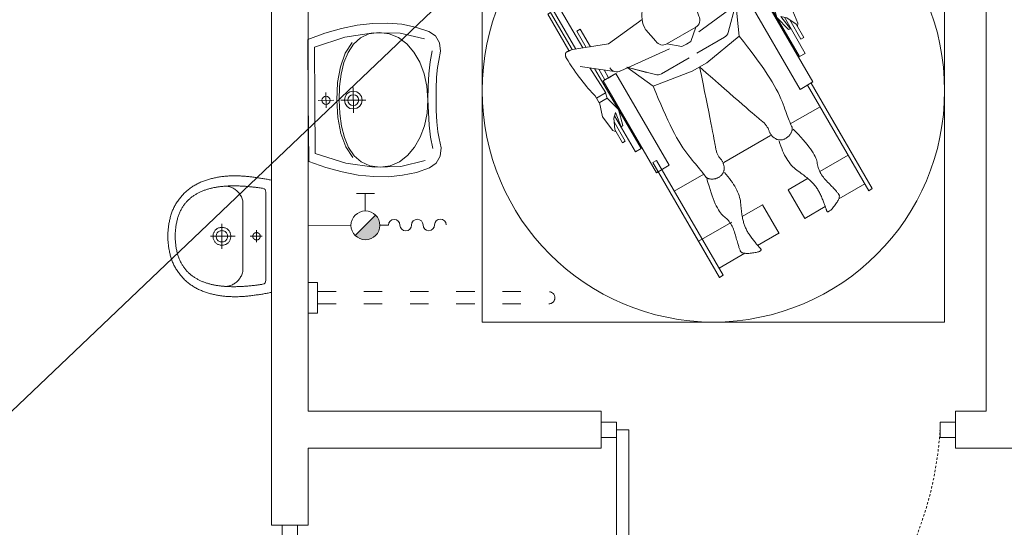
# Model space of a CAD drawing. Header units: millimetres. Extents: x -6697 to 21546, y -3389 to 18959.
# Tile 129 of 153: x 2649 to 2969, y 18508 to 18673. Entities that reach past the tile are written whole.
import ezdxf
from ezdxf import colors
from ezdxf.entities.mleader import LeaderData, LeaderLine
from ezdxf.math import Vec2, Vec3

# ---------------------------------------------------------------- set-up
doc = ezdxf.new("R2010")
doc.units = ezdxf.units.MM
doc.linetypes.add('ACAD_ISO03W100', pattern=[30, 12, -18])
doc.linetypes.add('JIS_02_0.7', pattern=[1.35, 0.75, -0.6])
for name, color, linetype, lineweight, true_color in [('sanitarka', 7, 'Continuous', 5, 0x666666), ('wyposazenie sanitarne', 7, 'Continuous', 5, 0x999999), ('wyposażenie', 7, 'Continuous', 5, 0x999999)]:
    doc.layers.add(name, color=color, linetype=linetype, lineweight=lineweight, true_color=true_color)
doc.layers.add('sciany_wew', color=7, linetype='Continuous', lineweight=18)
doc.layers.add('stolarka_mysz_drzwi', color=7, linetype='Continuous', lineweight=5)
doc.styles.add('ISO', font='isocpeur.ttf')
doc.styles.get("Standard").update_dxf_attribs({"font": 'arial.ttf'})

# ---------------------------------------------------------------- blocks, each defined once
blk = doc.blocks.new('B_068465_R')
for points in [[(0, -54.01), (4.6, -54.04), (9.42, -54.29), (13.64, -54.72), (16.46, -55.28), (20.4, -56.01), (23.99, -55.58), (26.93, -53.97), (28.88, -51.12), (30.72, -45.51), (31.92, -39.69), (32.47, -33.64), (32.39, -27.38), (31.68, -20.89), (30.35, -14.17), (28.39, -7.2), (25.81, 0), (0, 0), (-25.81, 0), (-28.39, -7.2), (-30.35, -14.17), (-31.68, -20.89), (-32.39, -27.38), (-32.47, -33.64), (-31.92, -39.69), (-30.72, -45.51), (-28.88, -51.12), (-26.93, -53.97), (-23.99, -55.58), (-20.4, -56.01), (-16.46, -55.28), (-13.64, -54.72), (-9.42, -54.29), (-4.6, -54.04), (0, -54.01)], [(0, -5.72), (0.68, -5.86), (1.24, -6.24), (1.61, -6.8), (1.75, -7.48), (1.61, -8.16), (1.24, -8.71), (0.68, -9.09), (0, -9.23), (-0.68, -9.09), (-1.24, -8.71), (-1.61, -8.16), (-1.75, -7.48), (-1.61, -6.8), (-1.24, -6.24), (-0.68, -5.86), (0, -5.72)], [(0, -16.71), (0.89, -16.89), (1.63, -17.39), (2.12, -18.12), (2.3, -19.01), (2.12, -19.91), (1.63, -20.64), (0.89, -21.13), (0, -21.31), (-0.89, -21.13), (-1.63, -20.64), (-2.12, -19.91), (-2.3, -19.01), (-2.12, -18.12), (-1.63, -17.39), (-0.89, -16.89), (0, -16.71)]]:
    blk.add_lwpolyline(points, close=True)
for points in [[(25.67, -49.28), (28.14, -38.98), (28.45, -27.74), (26.59, -15.65), (22.51, -2.8), (0, -2.8), (-22.51, -2.8), (-26.59, -15.65), (-28.45, -27.74), (-28.14, -38.98), (-25.67, -49.28)], [(-24.26, -18.74), (-19.75, -15.71), (-14.01, -13.63), (-7.31, -12.42), (0.07, -12.04), (7.44, -12.42), (14.14, -13.63), (19.88, -15.71), (24.39, -18.74)], [(-28.45, -30.14), (-27.86, -25.83), (-26.17, -22.22), (-23.51, -19.26), (-20, -16.92), (-15.76, -15.17), (-10.92, -13.96), (-5.6, -13.26), (0.07, -13.04), (5.74, -13.26), (11.05, -13.96), (15.89, -15.17), (20.13, -16.92), (23.64, -19.26), (26.3, -22.22), (27.99, -25.83), (28.58, -30.14)], [(-28.45, -30.14), (-27.86, -34.42), (-26.18, -38.33), (-23.53, -41.81), (-20.04, -44.79), (-15.81, -47.22), (-10.99, -49.04), (-5.68, -50.17), (-0.02, -50.56), (5.66, -50.17), (10.98, -49.04), (15.83, -47.22), (20.09, -44.79), (23.61, -41.81), (26.29, -38.33), (27.99, -34.42), (28.58, -30.14)], [(20.64, -52.51), (15.94, -51.63), (10.86, -51.08), (5.51, -50.74), (0.02, -50.52), (-5.48, -50.74), (-10.83, -51.08), (-15.91, -51.63), (-20.61, -52.51)]]:
    blk.add_lwpolyline(points)
at = {"color": 1}
for points in [[(-3.25, -7.48), (3.25, -7.48)], [(0, -10.73), (0, -4.22)], [(0, -24.26), (0, -13.76)], [(5.34, -19.01), (-5.34, -19.01)]]:
    blk.add_lwpolyline(points, dxfattribs=at)
blk.add_lwpolyline([(0, -15.26), (1.46, -15.56), (2.65, -16.36), (3.46, -17.56), (3.75, -19.01), (3.46, -20.47), (2.65, -21.66), (1.46, -22.47), (0, -22.76), (-1.46, -22.47), (-2.65, -21.66), (-3.46, -20.47), (-3.75, -19.01), (-3.46, -17.56), (-2.65, -16.36), (-1.46, -15.56), (0, -15.26)], close=True, dxfattribs=at)
at = {"const_width": 0.282}
for points in [[(-0.13, -20.35), (-0.13, -20.35)], [(-0.07, -21.39), (-0.07, -21.39)]]:
    blk.add_lwpolyline(points, dxfattribs=at)
blk = doc.blocks.new('zawór HA')
at = {"lineweight": 13, "ltscale": 0.5, "true_color": 0x0000f0}
blk.add_hatch(color=5, dxfattribs=at).paths.add_polyline_path([(15.48, 0, 0.198912), (14.56, 2.21), (10.14, -2.21, 0.668179)])
at = {"color": 5, "lineweight": 13, "ltscale": 0.5, "true_color": 0x0000f0}
for p, q in [((10.48, 6.88), (14.36, 6.88)), ((10.14, -2.21), (14.56, 2.21)), ((9.23, 0), (0, 0))]:
    blk.add_line(p, q, dxfattribs=at)
at = {"color": 5, "lineweight": 13, "ltscale": 10, "true_color": 0x0000f0}
for p, q in [((12.35, 3.12), (12.35, 6.88)), ((15.48, 0), (17.33, 0))]:
    blk.add_line(p, q, dxfattribs=at)
blk.add_circle((12.35, 0), 3.12, dxfattribs=at)
for centre, start, end in [((18.58, 0), 0, 180), ((21.08, 0), 180, 0), ((23.58, 0), 0, 180), ((26.08, 0), 180, 0), ((28.58, 0), 0, 180)]:
    blk.add_arc(centre, 1.25, start, end, dxfattribs=at)
blk = doc.blocks.new('niepełnosprawny')
at = {"layer": 'wyposażenie', "color": 0}
for p, q in [((877.29, 707.02), (868.25, 722.59)), ((866.52, 721.59), (875.94, 705.36)), ((872.29, 719.62), (871.43, 719.12)), ((871.43, 719.12), (877.96, 707.86)), ((878.66, 708.64), (872.29, 719.62)), ((870.95, 699.21), (877.94, 707.81)), ((872.41, 709.44), (871.33, 708.82)), ((871.33, 708.82), (874.43, 703.49)), ((875.27, 704.53), (872.41, 709.44)), ((881.2, 703.29), (877.35, 693.5)), ((859.54, 694), (870.95, 699.21)), ((879.09, 697.93), (880.96, 694.71)), ((879.56, 699.12), (893.62, 674.88)), ((880.11, 700.52), (884.3, 692.55)), ((881.53, 695.04), (877.64, 692.78)), ((881.53, 695.04), (877.64, 692.78)), ((881.53, 695.04), (878.5, 693.28)), ((881.53, 695.04), (878.5, 693.28)), ((878.51, 696.45), (879.88, 694.08)), ((881.53, 695.04), (897.66, 667.23)), ((886.66, 694.84), (887.05, 694.18)), ((825.82, 677.16), (816.79, 692.74)), ((818.52, 693.74), (827.94, 677.51)), ((876.21, 691.95), (863.14, 682.4)), ((880.02, 694.16), (877.64, 692.78)), ((877.64, 692.78), (893.77, 664.97)), ((887.05, 694.18), (884.28, 692.57)), ((885.44, 691.41), (884.28, 692.57)), ((887.85, 692.8), (885.44, 691.41)), ((887.05, 694.18), (887.85, 692.8)), ((887.72, 692.73), (891.1, 689.82)), ((863.11, 687.12), (861.71, 691.52)), ((874.31, 690.85), (872.02, 682.24)), ((874.31, 690.85), (875.37, 681.06)), ((885.44, 691.41), (886.77, 686.69)), ((891.1, 689.82), (893.09, 684.99)), ((817.37, 687.76), (818.23, 688.26)), ((823.73, 676.78), (817.37, 687.76)), ((818.23, 688.26), (824.76, 677)), ((845.94, 686.11), (835.71, 678.78)), ((886.77, 686.69), (890.25, 683.11)), ((887.95, 687.07), (889.73, 686.63)), ((890.87, 683.35), (887.95, 687.07)), ((895.35, 675.88), (889.01, 686.81)), ((889.73, 686.63), (892.56, 684.68)), ((894.01, 680.19), (890.63, 686.01)), ((826.14, 682.6), (827.22, 683.23)), ((827.22, 683.23), (830.31, 677.9)), ((847.01, 682.99), (850.13, 679.6)), ((862.24, 683.84), (853.41, 678.73)), ((862.24, 683.84), (860.68, 679.47)), ((890.25, 683.11), (890.87, 683.35)), ((892.56, 684.68), (894.87, 680.69)), ((893.09, 684.99), (892.97, 683.97)), ((828.99, 677.68), (826.14, 682.6)), ((870.91, 680.78), (862.52, 675.91)), ((875.37, 681.06), (865.56, 673.05)), ((894.01, 680.19), (894.87, 680.69)), ((835.71, 678.78), (824.82, 677)), ((839.44, 670.62), (854.22, 677.23)), ((853.41, 678.73), (857.98, 677.91)), ((857.98, 677.91), (859.33, 678.69)), ((857.98, 677.91), (859.33, 678.69)), ((860.68, 679.47), (859.33, 678.69)), ((860.68, 679.47), (859.33, 678.69)), ((851.77, 669.68), (860.16, 674.55)), ((895.35, 675.88), (893.62, 674.88)), ((895.35, 675.88), (893.62, 674.88)), ((827.12, 671.92), (837.53, 670.4)), ((830.06, 671.49), (834.91, 663.9)), ((831.55, 671.27), (845.61, 647.03)), ((832.82, 671.09), (834.69, 667.86)), ((841.34, 671.72), (849.32, 665.94)), ((841.34, 671.72), (849.95, 669.43)), ((841.34, 671.72), (849.32, 665.94)), ((841.34, 671.72), (847.31, 670.13)), ((865.56, 673.05), (861.13, 670.49)), ((834.12, 667.53), (838.01, 669.79)), ((834.12, 667.53), (838.01, 669.79)), ((834.12, 667.53), (837.15, 669.29)), ((834.12, 667.53), (837.15, 669.29)), ((834.39, 670.86), (835.77, 668.49)), ((835.63, 668.41), (838.01, 669.79)), ((838.01, 669.79), (854.14, 641.98)), ((849.32, 665.94), (861.13, 670.49)), ((834.12, 667.53), (850.25, 639.73)), ((897.66, 667.23), (893.77, 664.97)), ((831.74, 662.98), (832.12, 662.32)), ((832.12, 662.32), (834.89, 663.92)), ((832.12, 662.32), (832.92, 660.94)), ((832.92, 660.94), (835.33, 662.34)), ((835.33, 662.34), (834.89, 663.92)), ((835.33, 662.34), (838.76, 658.84)), ((833.05, 661.02), (833.9, 656.63)), ((890.8, 654.51), (899.81, 659.73)), ((833.9, 656.63), (837.11, 652.51)), ((837.85, 658.01), (837.34, 656.24)), ((837.34, 656.24), (837.63, 652.82)), ((843.88, 646.03), (837.55, 656.95)), ((839.63, 653.62), (837.85, 658.01)), ((838.76, 658.84), (840.14, 654.05)), ((840.81, 649.33), (837.44, 655.15)), ((840.14, 654.05), (839.63, 653.62)), ((902.58, 654.96), (914.56, 634.3)), ((915.64, 634.93), (903.71, 655.5)), ((837.11, 652.51), (838.04, 652.11)), ((837.63, 652.82), (839.95, 648.83)), ((884.81, 651.03), (870.7, 642.84)), ((840.81, 649.33), (839.95, 648.83)), ((843.88, 646.03), (845.61, 647.03)), ((843.88, 646.03), (845.61, 647.03)), ((899.75, 640.09), (908.32, 645.06)), ((850.25, 639.73), (854.14, 641.98)), ((855.69, 634.14), (864.62, 639.32)), ((890.15, 634.52), (896.26, 638.07)), ((913.34, 636.41), (905.51, 631.87)), ((890.15, 634.52), (895.17, 625.87)), ((890.15, 634.52), (895.17, 625.87)), ((858.46, 629.37), (866.44, 615.61)), ((876.27, 626.52), (882.35, 630.04)), ((882.35, 630.04), (887.39, 621.36)), ((895.17, 625.87), (901.4, 629.49)), ((857.38, 628.74), (863.33, 618.49)), ((873.13, 624.78), (863, 619.05)), ((880.91, 617.71), (887.34, 621.43)), ((863, 619.05), (869.38, 608.05)), ((869.22, 610.82), (877.02, 615.35)), ((870.47, 608.67), (869.38, 608.05))]:
    blk.add_line(p, q, dxfattribs=at)
at = {"layer": 'wyposażenie'}
blk.add_lwpolyline([(797.49, 734.6), (937.56, 734.6), (937.56, 594.53), (797.49, 594.53)], close=True, dxfattribs=at)
at = {"layer": 'wyposażenie', "color": 0}
for points in [[(877.96, 707.86), (878.11, 707.99), (878.26, 708.11), (878.4, 708.23), (878.53, 708.34), (878.66, 708.44), (878.78, 708.54), (878.9, 708.62), (879.01, 708.7), (879.11, 708.77), (879.21, 708.84), (879.31, 708.89), (879.4, 708.94), (879.48, 708.98), (879.56, 709.02), (879.63, 709.04), (879.7, 709.06), (879.76, 709.07), (879.83, 709.08), (879.9, 709.07), (879.97, 709.05), (880.05, 709.03), (880.13, 709), (880.21, 708.96), (880.29, 708.91), (880.38, 708.86), (880.47, 708.79), (880.56, 708.72), (880.66, 708.64), (880.75, 708.55), (880.86, 708.45), (880.96, 708.34), (881.06, 708.23)], [(881.06, 708.23), (881.56, 707.27), (882.04, 706.32), (882.5, 705.4), (882.94, 704.49), (883.36, 703.59), (883.76, 702.71), (884.14, 701.85), (884.5, 701.01), (884.84, 700.18), (885.16, 699.37), (885.46, 698.57), (885.74, 697.79), (886, 697.03), (886.24, 696.29), (886.46, 695.56), (886.66, 694.84)], [(875.37, 681.06), (876.64, 679.45), (877.85, 677.9), (879, 676.39), (880.09, 674.94), (881.12, 673.53), (882.08, 672.17), (882.98, 670.86), (883.82, 669.6), (884.6, 668.39), (885.32, 667.23), (885.97, 666.11), (886.57, 665.05), (887.1, 664.03), (887.57, 663.07), (887.97, 662.15), (888.32, 661.28), (888.62, 660.46), (888.91, 659.68), (889.18, 658.95), (889.44, 658.27), (889.68, 657.64), (889.91, 657.05), (890.11, 656.51), (890.31, 656.01), (890.48, 655.56), (890.64, 655.16), (890.78, 654.81), (890.91, 654.5), (891.02, 654.24), (891.11, 654.02), (891.19, 653.85), (891.25, 653.73), (891.3, 653.63), (891.34, 653.53), (891.37, 653.42), (891.39, 653.31), (891.4, 653.19), (891.41, 653.07), (891.4, 652.95), (891.39, 652.82), (891.37, 652.69), (891.34, 652.56), (891.3, 652.42), (891.25, 652.27), (891.19, 652.13), (891.13, 651.98), (891.05, 651.82), (890.97, 651.67), (890.88, 651.51), (890.78, 651.36), (890.68, 651.21), (890.57, 651.08), (890.46, 650.94), (890.34, 650.81), (890.21, 650.69), (890.08, 650.58), (889.95, 650.47), (889.81, 650.36), (889.66, 650.26), (889.51, 650.17), (889.35, 650.08), (889.19, 650), (889.02, 649.92), (888.84, 649.85), (888.66, 649.79), (888.49, 649.74), (888.31, 649.7), (888.14, 649.67), (887.96, 649.66), (887.79, 649.65), (887.62, 649.65), (887.45, 649.67), (887.28, 649.69), (887.11, 649.73), (886.94, 649.77), (886.77, 649.83), (886.61, 649.9), (886.44, 649.98), (886.28, 650.07), (886.11, 650.17), (885.95, 650.28), (885.8, 650.4), (885.65, 650.52), (885.51, 650.64), (885.37, 650.78), (885.25, 650.91), (885.12, 651.06), (885.01, 651.21), (884.9, 651.36), (884.79, 651.52), (884.7, 651.68), (884.6, 651.85), (884.52, 652.03), (884.44, 652.21), (884.37, 652.4), (884.3, 652.59), (884.24, 652.79), (884.16, 652.98), (884.07, 653.18), (883.96, 653.37), (883.85, 653.56), (883.73, 653.76), (883.6, 653.95), (883.45, 654.14), (883.29, 654.33), (883.13, 654.52), (882.95, 654.71), (882.76, 654.9), (882.56, 655.09), (882.35, 655.28), (882.13, 655.46), (881.89, 655.65), (881.6, 655.89), (881.19, 656.23), (880.66, 656.67), (880.02, 657.22), (879.26, 657.87), (878.39, 658.62), (877.41, 659.47), (876.3, 660.43), (875.09, 661.49), (873.75, 662.65), (872.31, 663.91), (870.74, 665.28), (869.07, 666.75), (867.28, 668.32), (865.37, 669.99), (863.34, 671.77)], [(824.76, 677), (824.57, 676.93), (824.39, 676.87), (824.22, 676.8), (824.06, 676.74), (823.91, 676.68), (823.77, 676.62), (823.63, 676.56), (823.51, 676.51), (823.39, 676.45), (823.29, 676.4), (823.19, 676.34), (823.11, 676.29), (823.03, 676.24), (822.96, 676.19), (822.9, 676.14), (822.85, 676.09), (822.81, 676.04), (822.78, 675.98), (822.75, 675.92), (822.72, 675.84), (822.71, 675.77), (822.69, 675.68), (822.69, 675.59), (822.69, 675.5), (822.69, 675.39), (822.71, 675.28), (822.72, 675.17), (822.75, 675.04), (822.78, 674.91), (822.81, 674.78), (822.85, 674.64), (822.9, 674.49)], [(822.9, 674.49), (823.49, 673.58), (824.07, 672.69), (824.64, 671.83), (825.22, 671), (825.78, 670.19), (826.35, 669.41), (826.91, 668.65), (827.46, 667.92), (828.01, 667.21), (828.56, 666.53), (829.1, 665.88), (829.63, 665.25), (830.17, 664.64), (830.69, 664.06), (831.22, 663.51), (831.74, 662.98)], [(849.32, 665.94), (850.07, 664.04), (850.82, 662.22), (851.56, 660.47), (852.28, 658.8), (852.99, 657.22), (853.69, 655.7), (854.38, 654.27), (855.06, 652.92), (855.72, 651.64), (856.38, 650.44), (857.02, 649.32), (857.65, 648.27), (858.27, 647.31), (858.87, 646.42), (859.47, 645.61), (860.05, 644.88), (860.62, 644.21), (861.14, 643.57), (861.64, 642.98), (862.11, 642.42), (862.54, 641.89), (862.94, 641.41), (863.3, 640.96), (863.64, 640.54), (863.94, 640.17), (864.21, 639.83), (864.45, 639.53), (864.65, 639.27), (864.83, 639.04), (864.97, 638.86), (865.07, 638.7), (865.15, 638.59), (865.21, 638.5), (865.28, 638.41), (865.36, 638.33), (865.45, 638.26), (865.54, 638.19), (865.64, 638.13), (865.75, 638.07), (865.87, 638.02), (865.99, 637.97), (866.13, 637.93), (866.27, 637.9), (866.41, 637.87), (866.57, 637.84), (866.73, 637.83), (866.9, 637.82), (867.08, 637.81), (867.26, 637.81), (867.44, 637.82), (867.62, 637.84), (867.79, 637.86), (867.96, 637.89), (868.13, 637.93), (868.3, 637.98), (868.47, 638.04), (868.63, 638.1), (868.79, 638.17), (868.95, 638.25), (869.11, 638.33), (869.26, 638.43), (869.41, 638.53), (869.56, 638.64), (869.71, 638.76), (869.85, 638.88), (869.98, 639.01), (870.11, 639.14), (870.22, 639.28), (870.32, 639.42), (870.41, 639.57), (870.49, 639.72), (870.57, 639.87), (870.63, 640.03), (870.68, 640.2), (870.72, 640.37), (870.76, 640.54), (870.78, 640.72), (870.79, 640.9), (870.8, 641.09), (870.79, 641.28), (870.77, 641.48), (870.75, 641.67), (870.72, 641.86), (870.68, 642.04), (870.63, 642.22), (870.58, 642.4), (870.51, 642.58), (870.44, 642.76), (870.36, 642.93), (870.28, 643.1), (870.18, 643.26), (870.08, 643.43), (869.97, 643.59), (869.85, 643.75), (869.72, 643.9), (869.59, 644.06), (869.45, 644.21), (869.32, 644.38), (869.2, 644.55), (869.08, 644.74), (868.97, 644.93), (868.86, 645.13), (868.76, 645.34), (868.67, 645.56), (868.58, 645.79), (868.5, 646.03), (868.42, 646.28), (868.35, 646.54), (868.29, 646.81), (868.23, 647.08), (868.17, 647.37), (868.13, 647.67), (868.07, 648.04), (867.98, 648.57), (867.85, 649.24), (867.7, 650.07), (867.51, 651.05), (867.29, 652.18), (867.04, 653.46), (866.76, 654.89), (866.44, 656.47), (866.09, 658.21), (865.72, 660.09), (865.31, 662.12), (864.86, 664.31), (864.39, 666.64), (863.88, 669.13), (863.34, 671.77)], [(891.67, 652.94), (892.51, 652.09), (893.3, 651.26), (894.04, 650.47), (894.73, 649.7), (895.36, 648.97), (895.94, 648.26), (896.47, 647.59), (896.95, 646.95), (897.38, 646.33), (897.75, 645.75), (898.08, 645.2), (898.35, 644.67), (898.57, 644.18), (898.74, 643.72), (898.85, 643.29), (898.92, 642.89), (898.97, 642.5), (899.04, 642.12), (899.13, 641.73), (899.24, 641.35), (899.36, 640.97), (899.51, 640.6), (899.68, 640.22), (899.87, 639.85), (900.08, 639.48), (900.31, 639.11), (900.55, 638.74), (900.82, 638.37), (901.11, 638.01), (901.42, 637.64), (901.74, 637.28), (902.09, 636.92), (902.44, 636.57), (902.77, 636.24), (903.08, 635.91), (903.38, 635.61), (903.65, 635.32), (903.91, 635.05), (904.16, 634.79), (904.38, 634.54), (904.59, 634.31), (904.78, 634.1), (904.95, 633.9), (905.1, 633.72), (905.24, 633.55), (905.36, 633.4), (905.46, 633.26), (905.54, 633.14), (905.61, 633.02), (905.65, 632.89), (905.67, 632.74), (905.68, 632.59), (905.66, 632.41), (905.63, 632.23), (905.57, 632.03), (905.49, 631.82), (905.39, 631.6), (905.28, 631.36), (905.14, 631.11), (904.98, 630.85), (904.81, 630.58), (904.61, 630.29), (904.39, 629.99), (904.15, 629.67), (903.91, 629.37), (903.68, 629.09), (903.46, 628.84), (903.26, 628.63), (903.07, 628.44), (902.89, 628.28), (902.72, 628.15), (902.57, 628.05), (902.43, 627.98), (902.3, 627.94), (902.19, 627.93), (902.08, 627.94), (901.99, 627.99), (901.92, 628.07), (901.85, 628.17), (901.8, 628.31), (901.75, 628.46), (901.7, 628.63), (901.64, 628.81), (901.57, 629), (901.5, 629.2), (901.43, 629.41), (901.35, 629.64), (901.26, 629.87), (901.17, 630.12), (901.07, 630.38), (900.97, 630.65), (900.86, 630.93), (900.74, 631.22), (900.62, 631.52), (900.5, 631.84), (900.37, 632.16), (900.23, 632.49), (900.09, 632.81), (899.95, 633.12), (899.8, 633.43), (899.65, 633.72), (899.5, 634.01), (899.34, 634.29), (899.18, 634.56), (899.02, 634.83), (898.85, 635.08), (898.68, 635.33), (898.51, 635.57), (898.33, 635.8), (898.15, 636.02), (897.97, 636.24), (897.78, 636.44), (897.58, 636.65), (897.37, 636.86), (897.14, 637.08), (896.9, 637.31), (896.64, 637.54), (896.37, 637.78), (896.08, 638.02), (895.78, 638.27), (895.46, 638.53), (895.13, 638.79), (894.78, 639.06), (894.42, 639.34), (894.04, 639.62), (893.65, 639.91), (893.24, 640.2), (892.82, 640.51), (892.4, 640.83), (891.99, 641.18), (891.58, 641.56), (891.19, 641.97), (890.82, 642.41), (890.45, 642.89), (890.09, 643.39), (889.75, 643.93), (889.42, 644.49), (889.1, 645.09), (888.79, 645.72), (888.49, 646.38), (888.21, 647.07), (887.93, 647.79), (887.67, 648.54), (887.42, 649.32)], [(865.57, 637.93), (865.88, 636.77), (866.2, 635.68), (866.52, 634.64), (866.83, 633.66), (867.15, 632.74), (867.47, 631.89), (867.78, 631.09), (868.1, 630.35), (868.41, 629.68), (868.73, 629.06), (869.04, 628.5), (869.36, 628), (869.67, 627.56), (869.99, 627.19), (870.3, 626.87), (870.62, 626.61), (870.93, 626.37), (871.22, 626.12), (871.51, 625.85), (871.78, 625.56), (872.05, 625.26), (872.3, 624.94), (872.54, 624.61), (872.76, 624.26), (872.98, 623.89), (873.19, 623.51), (873.38, 623.11), (873.56, 622.69), (873.73, 622.26), (873.89, 621.81), (874.04, 621.35), (874.18, 620.87), (874.31, 620.39), (874.43, 619.94), (874.55, 619.51), (874.67, 619.1), (874.78, 618.71), (874.88, 618.35), (874.98, 618.01), (875.08, 617.69), (875.18, 617.4), (875.27, 617.13), (875.35, 616.88), (875.43, 616.66), (875.51, 616.45), (875.58, 616.27), (875.65, 616.12), (875.71, 615.99), (875.78, 615.87), (875.87, 615.76), (875.99, 615.67), (876.12, 615.59), (876.28, 615.51), (876.46, 615.45), (876.65, 615.4), (876.88, 615.36), (877.12, 615.34), (877.38, 615.32), (877.66, 615.31), (877.97, 615.32), (878.3, 615.33), (878.65, 615.36), (879.02, 615.39), (879.41, 615.44), (879.79, 615.5), (880.15, 615.56), (880.47, 615.62), (880.76, 615.69), (881.02, 615.76), (881.25, 615.83), (881.44, 615.91), (881.6, 615.99), (881.74, 616.08), (881.84, 616.17), (881.9, 616.26), (881.94, 616.36), (881.95, 616.46), (881.92, 616.57), (881.86, 616.67), (881.77, 616.79), (881.66, 616.91), (881.54, 617.04), (881.42, 617.18), (881.28, 617.33), (881.15, 617.49), (881, 617.66), (880.85, 617.85), (880.69, 618.04), (880.52, 618.25), (880.35, 618.46), (880.17, 618.68), (879.98, 618.92), (879.78, 619.17), (879.58, 619.42), (879.37, 619.69), (879.16, 619.97), (878.94, 620.25), (878.73, 620.53), (878.54, 620.81), (878.35, 621.09), (878.17, 621.37), (878, 621.64), (877.83, 621.92), (877.68, 622.19), (877.53, 622.47), (877.4, 622.74), (877.27, 623.01), (877.15, 623.28), (877.04, 623.55), (876.94, 623.82), (876.84, 624.09), (876.76, 624.35), (876.68, 624.63), (876.6, 624.92), (876.53, 625.23), (876.45, 625.55), (876.38, 625.89), (876.31, 626.24), (876.25, 626.61), (876.18, 627), (876.12, 627.4), (876.06, 627.82), (876, 628.26), (875.95, 628.71), (875.89, 629.18), (875.84, 629.66), (875.79, 630.16), (875.74, 630.68), (875.68, 631.21), (875.58, 631.74), (875.45, 632.28), (875.29, 632.82), (875.1, 633.37), (874.87, 633.93), (874.62, 634.49), (874.33, 635.06), (874, 635.63), (873.65, 636.21), (873.26, 636.79), (872.84, 637.38), (872.39, 637.97), (871.91, 638.57), (871.39, 639.17), (870.84, 639.78)]]:
    blk.add_lwpolyline(points, dxfattribs=at)
for points in [[(897.09, 666.9), (915.64, 634.93), (914.56, 634.3), (896.01, 666.27)], [(850.29, 643.45), (870.43, 608.73), (869.38, 608.05), (849.21, 642.82)]]:
    blk.add_lwpolyline(points, close=True, dxfattribs=at)
blk.add_circle((867.52, 664.57), 70.03, dxfattribs=at)
for centre, radius, start, end in [((854.36, 687.26), 8.5, 30.1174, 210.1174), ((875.01, 694.03), 2.4, 300.1174, 30.1174), ((861.03, 685.92), 2.4, 300.1174, 30.1174), ((869.7, 682.86), 2.4, 300.1174, 345.1174), ((852.21, 680.8), 2.4, 210.1174, 300.1174), ((838.23, 672.69), 2.4, 210.1174, 300.1174), ((838.23, 672.69), 2.4, 210.1174, 300.1174), ((850.56, 671.75), 2.4, 255.1174, 300.1174)]:
    blk.add_arc(centre, radius, start, end, dxfattribs=at)
blk = doc.blocks.new('uchwyt podnoszony')
for p, q in [((-5, 0), (-5, -3)), ((-5, -3), (5, -3)), ((5, 0), (5, -3))]:
    blk.add_line(p, q)
at = {"linetype": 'ACAD_ISO03W100', "ltscale": 0.5}
for p, q in [((-2, -3), (-2, -78)), ((2, -3), (2, -78))]:
    blk.add_line(p, q, dxfattribs=at)
blk.add_arc((0, -78), 2, 180, 0, dxfattribs=at)
blk = doc.blocks.new('*U150')
at = {"layer": 'stolarka_mysz_drzwi'}
for points in [[(-9, 0), (-9, 90), (-5, 90), (-5, 0)], [(-95, -2.5), (-100, -2.5), (-100, 2.5), (-95, 2.5)], [(0, -2.5), (-5, -2.5), (-5, 2.5), (0, 2.5)]]:
    blk.add_lwpolyline(points, close=True, dxfattribs=at)
at = {"layer": 'stolarka_mysz_drzwi', "linetype": 'JIS_02_0.7'}
blk.add_arc((0.76, -5.76), 95.93, 93.4421, 176.5579, dxfattribs=at)
at = {"style": 'ISO', "flags": 9}
for tag, p in [('MATERIAL', (167.97, -34.59)), ('KOLOR_DRZWI', (168.38, -55.85)), ('WYPELNIENIE_DRZWI', (168.01, -77.63))]:
    blk.add_attdef(tag, p, '', height=14, dxfattribs=at)
blk = doc.blocks.new('*U151')
at = {"layer": 'stolarka_mysz_drzwi'}
for points in [[(-9, 0), (-9, 105), (-5, 105), (-5, 0)], [(-110, -2.5), (-115, -2.5), (-115, 2.5), (-110, 2.5)], [(0, -2.5), (-5, -2.5), (-5, 2.5), (0, 2.5)]]:
    blk.add_lwpolyline(points, close=True, dxfattribs=at)
at = {"layer": 'stolarka_mysz_drzwi', "linetype": 'JIS_02_0.7'}
blk.add_arc((1.72, -6.72), 111.92, 93.4421, 176.5579, dxfattribs=at)
at = {"style": 'ISO', "flags": 9}
for tag, p in [('MATERIAL', (167.97, -34.59)), ('KOLOR_DRZWI', (168.38, -55.85)), ('WYPELNIENIE_DRZWI', (168.01, -77.63))]:
    blk.add_attdef(tag, p, '', height=14, dxfattribs=at)
blk = doc.blocks.new('umywalka60')
at = {"layer": 'sanitarka'}
blk.add_line((24.25, 6), (24.25, 6), dxfattribs=at)
for points in [[(45.51, 0), (22.8, 0), (0, 0), (-0.1, 0.42), (-0.19, 0.85), (-0.28, 1.28), (-0.36, 1.72), (-0.44, 2.15), (-0.52, 2.59), (-0.59, 3.03), (-0.67, 3.47), (-0.73, 3.92), (-0.8, 4.36), (-0.87, 4.8), (-0.93, 5.25), (-0.99, 5.69), (-1.05, 6.13), (-1.11, 6.57), (-1.17, 7.01), (-1.23, 7.45), (-1.29, 7.89), (-1.34, 8.32), (-1.4, 8.75), (-1.45, 9.17), (-1.49, 9.59), (-1.53, 10.01), (-1.57, 10.43), (-1.6, 10.85), (-1.63, 11.28), (-1.66, 11.7), (-1.68, 12.12), (-1.71, 12.54), (-1.72, 12.97), (-1.74, 13.39), (-1.75, 13.81), (-1.76, 14.24), (-1.76, 14.66), (-1.76, 15.09), (-1.75, 15.51), (-1.74, 15.93), (-1.73, 16.35), (-1.72, 16.78), (-1.69, 17.2), (-1.67, 17.62), (-1.64, 18.04), (-1.61, 18.47), (-1.57, 18.89), (-1.53, 19.31), (-1.48, 19.73), (-1.43, 20.14), (-1.37, 20.56), (-1.31, 20.98), (-1.24, 21.4), (-1.17, 21.81), (-1.09, 22.23), (-1.01, 22.64), (-0.92, 23.05), (-0.83, 23.47), (-0.74, 23.88), (-0.63, 24.29), (-0.52, 24.69), (-0.41, 25.1), (-0.29, 25.51), (-0.17, 25.91), (-0.04, 26.31), (0.1, 26.72), (0.24, 27.12), (0.39, 27.51), (0.55, 27.91), (0.71, 28.31), (0.87, 28.7), (1.05, 29.09), (1.05, 29.09), (1.23, 29.49), (1.43, 29.89), (1.63, 30.29), (1.83, 30.67), (2.05, 31.05), (2.27, 31.43), (2.49, 31.8), (2.73, 32.16), (2.97, 32.52), (3.21, 32.87), (3.47, 33.21), (3.73, 33.55), (4, 33.89), (4.27, 34.21), (4.55, 34.54), (4.84, 34.85), (5.14, 35.16), (5.44, 35.47), (5.75, 35.77), (6.06, 36.06), (6.38, 36.35), (6.71, 36.63), (7.05, 36.91), (7.4, 37.18), (7.75, 37.45), (8.1, 37.71), (8.47, 37.96), (8.84, 38.21), (9.22, 38.46), (9.58, 38.68), (9.94, 38.9), (10.31, 39.11), (10.68, 39.31), (11.06, 39.5), (11.45, 39.68), (11.84, 39.86), (12.23, 40.03), (12.63, 40.19), (13.03, 40.34), (13.43, 40.48), (13.84, 40.62), (14.25, 40.75), (14.67, 40.87), (15.09, 40.98), (15.51, 41.09), (15.93, 41.19), (16.35, 41.29), (16.78, 41.37), (17.2, 41.45), (17.63, 41.53), (18.06, 41.6), (18.49, 41.66), (18.92, 41.72), (19.35, 41.77), (19.78, 41.82), (20.21, 41.86), (20.63, 41.9), (21.06, 41.93), (21.49, 41.95), (21.91, 41.98), (22.33, 41.99), (22.75, 42.01), (22.75, 42.01), (23.18, 41.99), (23.6, 41.98), (24.02, 41.95), (24.45, 41.93), (24.88, 41.9), (25.3, 41.86), (25.73, 41.82), (26.16, 41.77), (26.59, 41.72), (27.02, 41.66), (27.45, 41.6), (27.88, 41.53), (28.31, 41.45), (28.73, 41.37), (29.16, 41.29), (29.58, 41.19), (30, 41.09), (30.42, 40.98), (30.84, 40.87), (31.25, 40.75), (31.67, 40.62), (32.07, 40.48), (32.48, 40.34), (32.88, 40.19), (33.28, 40.03), (33.67, 39.86), (34.06, 39.68), (34.45, 39.5), (34.83, 39.31), (35.2, 39.11), (35.57, 38.9), (35.93, 38.68), (36.29, 38.46), (36.29, 38.46), (36.67, 38.21), (37.04, 37.96), (37.41, 37.71), (37.76, 37.45), (38.11, 37.18), (38.46, 36.91), (38.79, 36.63), (39.12, 36.35), (39.45, 36.06), (39.76, 35.77), (40.07, 35.47), (40.37, 35.16), (40.67, 34.85), (40.96, 34.54), (41.24, 34.21), (41.51, 33.89), (41.78, 33.55), (42.04, 33.21), (42.3, 32.87), (42.54, 32.52), (42.78, 32.16), (43.02, 31.8), (43.24, 31.43), (43.46, 31.05), (43.68, 30.67), (43.88, 30.29), (44.08, 29.89), (44.28, 29.49), (44.46, 29.09), (44.46, 29.09), (44.64, 28.7), (44.8, 28.31), (44.96, 27.91), (45.12, 27.51), (45.27, 27.12), (45.41, 26.72), (45.55, 26.31), (45.68, 25.91), (45.8, 25.51), (45.92, 25.1), (46.03, 24.69), (46.14, 24.29), (46.25, 23.88), (46.34, 23.47), (46.43, 23.05), (46.52, 22.64), (46.6, 22.23), (46.68, 21.81), (46.75, 21.4), (46.82, 20.98), (46.88, 20.56), (46.94, 20.14), (46.99, 19.73), (47.03, 19.31), (47.08, 18.89), (47.12, 18.47), (47.15, 18.04), (47.18, 17.62), (47.2, 17.2), (47.22, 16.78), (47.24, 16.35), (47.25, 15.93), (47.26, 15.51), (47.27, 15.09), (47.27, 14.66), (47.26, 14.24), (47.26, 13.81), (47.25, 13.39), (47.23, 12.97), (47.22, 12.54), (47.19, 12.12), (47.17, 11.7), (47.14, 11.28), (47.11, 10.85), (47.08, 10.43), (47.04, 10.01), (47, 9.59), (46.96, 9.17), (46.91, 8.75), (46.91, 8.75), (46.85, 8.32), (46.79, 7.89), (46.74, 7.45), (46.68, 7.01), (46.62, 6.57), (46.56, 6.13), (46.5, 5.69), (46.44, 5.25), (46.37, 4.8), (46.31, 4.36), (46.24, 3.92), (46.17, 3.47), (46.1, 3.03), (46.02, 2.59), (45.95, 2.15), (45.87, 1.72), (45.78, 1.28), (45.69, 0.85), (45.6, 0.42)], [(22.75, 38.99), (23.24, 38.98), (23.72, 38.97), (24.19, 38.95), (24.66, 38.92), (25.12, 38.89), (25.57, 38.85), (26.01, 38.8), (26.45, 38.75), (26.87, 38.69), (27.3, 38.62), (27.71, 38.55), (28.12, 38.48), (28.52, 38.39), (28.92, 38.3), (29.3, 38.21), (29.69, 38.11), (30.06, 38), (30.43, 37.89), (30.79, 37.77), (31.15, 37.65), (31.5, 37.52), (31.84, 37.39), (32.17, 37.25), (32.5, 37.11), (32.83, 36.96), (33.15, 36.8), (33.46, 36.64), (33.76, 36.48), (34.06, 36.31), (34.36, 36.14), (34.64, 35.96), (34.93, 35.77), (35.2, 35.58), (35.47, 35.39), (35.74, 35.19), (36, 34.99), (36.25, 34.79), (36.5, 34.58), (36.74, 34.36), (36.98, 34.14), (37.21, 33.92), (37.44, 33.69), (37.66, 33.46), (37.87, 33.23), (38.08, 32.99), (38.29, 32.74), (38.49, 32.5), (38.68, 32.25), (38.88, 31.99), (39.06, 31.74), (39.24, 31.48), (39.42, 31.21), (39.59, 30.95), (39.75, 30.67), (39.92, 30.4), (40.07, 30.12), (40.23, 29.84), (40.37, 29.56), (40.52, 29.27), (40.66, 28.98), (40.79, 28.69), (40.92, 28.4), (41.05, 28.1), (41.17, 27.8), (41.29, 27.5), (41.4, 27.19), (41.51, 26.89), (41.62, 26.58), (41.72, 26.26), (41.82, 25.95), (41.91, 25.63), (42, 25.32), (42.09, 24.99), (42.17, 24.67), (42.25, 24.35), (42.32, 24.02), (42.4, 23.69), (42.46, 23.36), (42.53, 23.03), (42.59, 22.7), (42.65, 22.36), (42.71, 22.03), (42.76, 21.69), (42.81, 21.35), (42.85, 21.01), (42.89, 20.67), (42.93, 20.33), (42.97, 19.98), (43, 19.64), (43.03, 19.29), (43.06, 18.95), (43.09, 18.6), (43.11, 18.25), (43.13, 17.9), (43.14, 17.56), (43.16, 17.21), (43.17, 16.86), (43.18, 16.51), (43.19, 16.15), (43.19, 15.8), (43.19, 15.45), (43.19, 15.1), (43.19, 14.75), (43.19, 14.4), (43.18, 14.05), (43.17, 13.69), (43.16, 13.34), (43.15, 12.99), (43.14, 12.64), (43.12, 12.29), (43.1, 11.94), (43.08, 11.59), (43.06, 11.24), (43.04, 10.89), (43.01, 10.54), (42.99, 10.2), (42.96, 9.85), (42.93, 9.51), (42.9, 9.16), (42.87, 8.82), (42.83, 8.48), (42.8, 8.14), (42.76, 7.8), (42.73, 7.46), (42.69, 7.12), (42.65, 6.78), (42.61, 6.45), (42.57, 6.12), (42.53, 5.79), (42.48, 5.46), (42.44, 5.13), (42.4, 4.8), (42.35, 4.48), (42.31, 4.16), (42.26, 3.83), (42.21, 3.52), (42.21, 3.52), (41.99, 2.96), (41.66, 2.57), (41.21, 2.32), (40.61, 2.19), (22.75, 2.18), (4.9, 2.19), (4.3, 2.32), (3.85, 2.57), (3.52, 2.96), (3.29, 3.52), (3.25, 3.83), (3.2, 4.16), (3.16, 4.48), (3.11, 4.8), (3.07, 5.13), (3.02, 5.46), (2.98, 5.79), (2.94, 6.12), (2.9, 6.45), (2.86, 6.78), (2.82, 7.12), (2.78, 7.46), (2.75, 7.8), (2.71, 8.14), (2.68, 8.48), (2.64, 8.82), (2.61, 9.16), (2.58, 9.51), (2.55, 9.85), (2.52, 10.2), (2.5, 10.54), (2.47, 10.89), (2.45, 11.24), (2.43, 11.59), (2.41, 11.94), (2.39, 12.29), (2.37, 12.64), (2.36, 12.99), (2.35, 13.34), (2.34, 13.69), (2.33, 14.05), (2.32, 14.4), (2.32, 14.75), (2.31, 15.1), (2.31, 15.45), (2.32, 15.8), (2.32, 16.15), (2.33, 16.51), (2.34, 16.86), (2.35, 17.21), (2.36, 17.56), (2.38, 17.9), (2.4, 18.25), (2.42, 18.6), (2.45, 18.95), (2.48, 19.29), (2.51, 19.64), (2.54, 19.98), (2.58, 20.33), (2.62, 20.67), (2.66, 21.01), (2.7, 21.35), (2.75, 21.69), (2.8, 22.03), (2.86, 22.36), (2.92, 22.7), (2.98, 23.03), (3.04, 23.36), (3.11, 23.69), (3.18, 24.02), (3.26, 24.35), (3.34, 24.67), (3.42, 24.99), (3.51, 25.32), (3.6, 25.63), (3.69, 25.95), (3.79, 26.26), (3.89, 26.58), (4, 26.89), (4.11, 27.19), (4.22, 27.5), (4.34, 27.8), (4.46, 28.1), (4.59, 28.4), (4.72, 28.69), (4.85, 28.98), (4.99, 29.27), (5.14, 29.56), (5.28, 29.84), (5.44, 30.12), (5.59, 30.4), (5.75, 30.67), (5.92, 30.95), (6.09, 31.21), (6.27, 31.48), (6.45, 31.74), (6.63, 31.99), (6.82, 32.25), (7.02, 32.5), (7.22, 32.74), (7.43, 32.99), (7.64, 33.23), (7.85, 33.46), (8.07, 33.69), (8.3, 33.92), (8.53, 34.14), (8.77, 34.36), (9.01, 34.58), (9.26, 34.79), (9.51, 34.99), (9.77, 35.19), (10.04, 35.39), (10.31, 35.58), (10.58, 35.77), (10.86, 35.96), (11.15, 36.14), (11.45, 36.31), (11.75, 36.48), (12.05, 36.64), (12.36, 36.8), (12.68, 36.96), (13, 37.11), (13.33, 37.25), (13.67, 37.39), (14.01, 37.52), (14.36, 37.65), (14.72, 37.77), (15.08, 37.89), (15.45, 38), (15.82, 38.11), (16.2, 38.21), (16.59, 38.3), (16.99, 38.39), (17.39, 38.48), (17.8, 38.55), (18.21, 38.62), (18.64, 38.69), (19.06, 38.75), (19.5, 38.8), (19.94, 38.85), (20.39, 38.89), (20.85, 38.92), (21.32, 38.95), (21.79, 38.97), (22.27, 38.98), (22.75, 38.99)], [(26.36, 20.05), (26.34, 20.41), (26.3, 20.75), (26.23, 21.08), (26.14, 21.38), (26.03, 21.66), (25.9, 21.93), (25.74, 22.17), (25.57, 22.4), (25.38, 22.61), (25.18, 22.8), (24.96, 22.97), (24.73, 23.12), (24.49, 23.25), (24.24, 23.37), (23.98, 23.46), (23.71, 23.54), (23.44, 23.59), (23.17, 23.63), (22.89, 23.65), (22.62, 23.65), (22.34, 23.63), (22.07, 23.59), (21.8, 23.54), (21.53, 23.46), (21.27, 23.37), (21.02, 23.25), (20.78, 23.12), (20.55, 22.97), (20.33, 22.8), (20.13, 22.61), (19.94, 22.4), (19.77, 22.17), (19.61, 21.93), (19.48, 21.66), (19.37, 21.38), (19.28, 21.07), (19.21, 20.75), (19.17, 20.41), (19.15, 20.05), (19.17, 19.69), (19.21, 19.35), (19.28, 19.03), (19.37, 18.73), (19.48, 18.44), (19.61, 18.18), (19.77, 17.93), (19.94, 17.7), (20.13, 17.5), (20.33, 17.31), (20.55, 17.14), (20.78, 16.98), (21.02, 16.85), (21.27, 16.74), (21.53, 16.64), (21.8, 16.57), (22.07, 16.51), (22.34, 16.47), (22.62, 16.45), (22.89, 16.45), (23.17, 16.47), (23.44, 16.51), (23.71, 16.57), (23.98, 16.64), (24.24, 16.74), (24.49, 16.85), (24.73, 16.98), (24.96, 17.14), (25.18, 17.31), (25.38, 17.5), (25.57, 17.7), (25.74, 17.93), (25.9, 18.18), (26.03, 18.44), (26.14, 18.73), (26.23, 19.03), (26.3, 19.35), (26.34, 19.69), (26.36, 20.05)], [(25.05, 20.05), (25.03, 20.42), (24.96, 20.76), (24.86, 21.06), (24.71, 21.33), (24.54, 21.57), (24.34, 21.78), (24.11, 21.95), (23.86, 22.1), (23.6, 22.21), (23.32, 22.29), (23.04, 22.34), (22.75, 22.35), (22.47, 22.34), (22.18, 22.29), (21.91, 22.21), (21.65, 22.1), (21.4, 21.95), (21.17, 21.78), (20.97, 21.57), (20.8, 21.33), (20.65, 21.06), (20.55, 20.76), (20.48, 20.42), (20.45, 20.05), (20.48, 19.68), (20.55, 19.35), (20.65, 19.05), (20.8, 18.77), (20.97, 18.53), (21.17, 18.33), (21.4, 18.15), (21.65, 18.01), (21.91, 17.9), (22.19, 17.82), (22.47, 17.77), (22.75, 17.75), (23.04, 17.77), (23.32, 17.82), (23.6, 17.9), (23.86, 18.01), (24.11, 18.15), (24.34, 18.33), (24.54, 18.53), (24.71, 18.77), (24.86, 19.05), (24.96, 19.35), (25.03, 19.69), (25.05, 20.05)], [(24.25, 6), (24.25, 5.98), (24.25, 5.96), (24.25, 5.94), (24.25, 5.92), (24.25, 5.9), (24.25, 5.88), (24.25, 5.85), (24.25, 5.83), (24.24, 5.81), (24.24, 5.79), (24.24, 5.77), (24.23, 5.75), (24.23, 5.73), (24.23, 5.71), (24.22, 5.69), (24.22, 5.67), (24.21, 5.64), (24.21, 5.62), (24.2, 5.6), (24.2, 5.58), (24.19, 5.56), (24.18, 5.54), (24.18, 5.52), (24.17, 5.5), (24.16, 5.48), (24.15, 5.46), (24.15, 5.44), (24.14, 5.42), (24.13, 5.4), (24.12, 5.38), (24.11, 5.36), (24.1, 5.35), (24.09, 5.33), (24.09, 5.31), (24.08, 5.29), (24.07, 5.27), (24.05, 5.25), (24.04, 5.23), (24.03, 5.22), (24.02, 5.2), (24.01, 5.18), (24, 5.16), (23.99, 5.14), (23.97, 5.13), (23.96, 5.11), (23.95, 5.09), (23.94, 5.08), (23.92, 5.06), (23.91, 5.04), (23.9, 5.03), (23.88, 5.01), (23.87, 4.99), (23.85, 4.98), (23.84, 4.96), (23.82, 4.95), (23.81, 4.93), (23.79, 4.92), (23.78, 4.9), (23.76, 4.89), (23.75, 4.88), (23.73, 4.86), (23.71, 4.85), (23.7, 4.83), (23.68, 4.82), (23.67, 4.81), (23.65, 4.8), (23.63, 4.78), (23.61, 4.77), (23.6, 4.76), (23.58, 4.75), (23.56, 4.74), (23.54, 4.72), (23.52, 4.71), (23.51, 4.7), (23.49, 4.69), (23.47, 4.68), (23.45, 4.67), (23.43, 4.66), (23.41, 4.65), (23.39, 4.64), (23.37, 4.63), (23.35, 4.63), (23.34, 4.62), (23.32, 4.61), (23.3, 4.6), (23.28, 4.59), (23.26, 4.59), (23.24, 4.58), (23.22, 4.57), (23.2, 4.57), (23.18, 4.56), (23.15, 4.55), (23.13, 4.55), (23.11, 4.54), (23.09, 4.54), (23.07, 4.53), (23.05, 4.53), (23.03, 4.53), (23.01, 4.52), (22.99, 4.52), (22.97, 4.52), (22.95, 4.51), (22.93, 4.51), (22.9, 4.51), (22.88, 4.51), (22.86, 4.5), (22.84, 4.5), (22.82, 4.5), (22.8, 4.5), (22.78, 4.5), (22.76, 4.5), (22.74, 4.5), (22.71, 4.5), (22.69, 4.5), (22.67, 4.5), (22.65, 4.5), (22.63, 4.51), (22.61, 4.51), (22.59, 4.51), (22.57, 4.51), (22.54, 4.52), (22.52, 4.52), (22.5, 4.52), (22.48, 4.53), (22.46, 4.53), (22.44, 4.53), (22.42, 4.54), (22.4, 4.54), (22.38, 4.55), (22.36, 4.55), (22.34, 4.56), (22.32, 4.57), (22.3, 4.57), (22.28, 4.58), (22.26, 4.59), (22.24, 4.59), (22.22, 4.6), (22.2, 4.61), (22.18, 4.62), (22.16, 4.62), (22.14, 4.63), (22.12, 4.64), (22.1, 4.65), (22.08, 4.66), (22.06, 4.67), (22.04, 4.68), (22.02, 4.69), (22.01, 4.7), (21.99, 4.71), (21.97, 4.72), (21.95, 4.73), (21.93, 4.74), (21.92, 4.76), (21.9, 4.77), (21.88, 4.78), (21.86, 4.79), (21.85, 4.81), (21.83, 4.82), (21.81, 4.83), (21.8, 4.85), (21.78, 4.86), (21.76, 4.87), (21.75, 4.89), (21.73, 4.9), (21.72, 4.92), (21.7, 4.93), (21.69, 4.95), (21.67, 4.96), (21.66, 4.98), (21.64, 4.99), (21.63, 5.01), (21.62, 5.02), (21.6, 5.04), (21.59, 5.06), (21.58, 5.07), (21.56, 5.09), (21.55, 5.11), (21.54, 5.12), (21.52, 5.14), (21.51, 5.16), (21.5, 5.18), (21.49, 5.19), (21.48, 5.21), (21.47, 5.23), (21.46, 5.25), (21.45, 5.27), (21.44, 5.29), (21.43, 5.3), (21.42, 5.32), (21.41, 5.34), (21.4, 5.36), (21.39, 5.38), (21.38, 5.4), (21.37, 5.42), (21.36, 5.44), (21.36, 5.46), (21.35, 5.48), (21.34, 5.5), (21.33, 5.52), (21.33, 5.54), (21.32, 5.56), (21.31, 5.58), (21.31, 5.6), (21.3, 5.62), (21.3, 5.64), (21.29, 5.66), (21.29, 5.68), (21.28, 5.7), (21.28, 5.72), (21.28, 5.75), (21.27, 5.77), (21.27, 5.79), (21.27, 5.81), (21.26, 5.83), (21.26, 5.85), (21.26, 5.87), (21.26, 5.89), (21.26, 5.91), (21.26, 5.93), (21.26, 5.96), (21.25, 5.98), (21.25, 6), (21.25, 6.02), (21.25, 6.04), (21.26, 6.06), (21.26, 6.08), (21.26, 6.1), (21.26, 6.13), (21.26, 6.15), (21.26, 6.17), (21.27, 6.19), (21.27, 6.21), (21.27, 6.23), (21.28, 6.25), (21.28, 6.27), (21.28, 6.29), (21.29, 6.31), (21.29, 6.34), (21.3, 6.36), (21.3, 6.38), (21.31, 6.4), (21.31, 6.42), (21.32, 6.44), (21.33, 6.46), (21.33, 6.48), (21.34, 6.5), (21.35, 6.52), (21.35, 6.54), (21.36, 6.56), (21.37, 6.58), (21.38, 6.6), (21.39, 6.62), (21.4, 6.64), (21.4, 6.66), (21.41, 6.67), (21.42, 6.69), (21.43, 6.71), (21.44, 6.73), (21.45, 6.75), (21.47, 6.77), (21.48, 6.79), (21.49, 6.8), (21.5, 6.82), (21.51, 6.84), (21.52, 6.86), (21.53, 6.87), (21.55, 6.89), (21.56, 6.91), (21.57, 6.92), (21.59, 6.94), (21.6, 6.96), (21.61, 6.97), (21.63, 6.99), (21.64, 7.01), (21.66, 7.02), (21.67, 7.04), (21.68, 7.05), (21.7, 7.07), (21.72, 7.08), (21.73, 7.1), (21.75, 7.11), (21.76, 7.13), (21.78, 7.14), (21.79, 7.15), (21.81, 7.17), (21.83, 7.18), (21.84, 7.19), (21.86, 7.21), (21.88, 7.22), (21.9, 7.23), (21.91, 7.24), (21.93, 7.25), (21.95, 7.27), (21.97, 7.28), (21.98, 7.29), (22, 7.3), (22.02, 7.31), (22.04, 7.32), (22.06, 7.33), (22.08, 7.34), (22.1, 7.35), (22.12, 7.36), (22.13, 7.37), (22.15, 7.38), (22.17, 7.38), (22.19, 7.39), (22.21, 7.4), (22.23, 7.41), (22.25, 7.41), (22.27, 7.42), (22.29, 7.43), (22.31, 7.43), (22.33, 7.44), (22.35, 7.45), (22.37, 7.45), (22.4, 7.46), (22.42, 7.46), (22.44, 7.47), (22.46, 7.47), (22.48, 7.47), (22.5, 7.48), (22.52, 7.48), (22.54, 7.49), (22.56, 7.49), (22.58, 7.49), (22.6, 7.49), (22.63, 7.5), (22.65, 7.5), (22.67, 7.5), (22.69, 7.5), (22.71, 7.5), (22.73, 7.5), (22.75, 7.5), (22.77, 7.5), (22.8, 7.5), (22.82, 7.5), (22.84, 7.5), (22.86, 7.5), (22.88, 7.5), (22.9, 7.49), (22.92, 7.49), (22.94, 7.49), (22.96, 7.49), (22.99, 7.48), (23.01, 7.48), (23.03, 7.48), (23.05, 7.47), (23.07, 7.47), (23.09, 7.46), (23.11, 7.46), (23.13, 7.45), (23.15, 7.45), (23.17, 7.44), (23.19, 7.44), (23.21, 7.43), (23.23, 7.42), (23.25, 7.42), (23.27, 7.41), (23.29, 7.4), (23.31, 7.39), (23.33, 7.39), (23.35, 7.38), (23.37, 7.37), (23.39, 7.36), (23.41, 7.35), (23.43, 7.34), (23.45, 7.33), (23.47, 7.32), (23.48, 7.31), (23.5, 7.3), (23.52, 7.29), (23.54, 7.28), (23.56, 7.27), (23.58, 7.26), (23.59, 7.24), (23.61, 7.23), (23.63, 7.22), (23.64, 7.21), (23.66, 7.2), (23.68, 7.18), (23.7, 7.17), (23.71, 7.16), (23.73, 7.14), (23.74, 7.13), (23.76, 7.11), (23.78, 7.1), (23.79, 7.08), (23.81, 7.07), (23.82, 7.06), (23.84, 7.04), (23.85, 7.02), (23.87, 7.01), (23.88, 6.99), (23.89, 6.98), (23.91, 6.96), (23.92, 6.94), (23.93, 6.93), (23.95, 6.91), (23.96, 6.89), (23.97, 6.88), (23.98, 6.86), (24, 6.84), (24.01, 6.82), (24.02, 6.81), (24.03, 6.79), (24.04, 6.77), (24.05, 6.75), (24.06, 6.73), (24.07, 6.72), (24.08, 6.7), (24.09, 6.68), (24.1, 6.66), (24.11, 6.64), (24.12, 6.62), (24.13, 6.6), (24.14, 6.58), (24.15, 6.56), (24.15, 6.54), (24.16, 6.52), (24.17, 6.5), (24.18, 6.48), (24.18, 6.46), (24.19, 6.44), (24.19, 6.42), (24.2, 6.4), (24.21, 6.38), (24.21, 6.36), (24.22, 6.34), (24.22, 6.32), (24.22, 6.3), (24.23, 6.28), (24.23, 6.26), (24.24, 6.24), (24.24, 6.21), (24.24, 6.19), (24.24, 6.17), (24.25, 6.15), (24.25, 6.13), (24.25, 6.11), (24.25, 6.09), (24.25, 6.07), (24.25, 6.05), (24.25, 6.02), (24.25, 6)]]:
    blk.add_lwpolyline(points, close=True, dxfattribs=at)
for points in [[(22.75, 24.73), (22.75, 14.72)], [(27.85, 20.08), (17.66, 20.08)], [(9.86, 11.5), (9.37, 11.52), (8.9, 11.56), (8.44, 11.63), (8, 11.73), (7.57, 11.86), (7.16, 12), (6.76, 12.17), (6.38, 12.36), (6.02, 12.58), (5.67, 12.8), (5.34, 13.05), (5.02, 13.31), (4.73, 13.58), (4.44, 13.87), (4.18, 14.17), (3.93, 14.48), (3.71, 14.8), (3.5, 15.12), (3.3, 15.45), (3.13, 15.79), (2.98, 16.12), (2.84, 16.46), (2.72, 16.8), (2.63, 17.14), (2.55, 17.47), (2.49, 17.8), (2.45, 18.13), (2.44, 18.45), (2.44, 18.76), (2.46, 19.06)], [(43.05, 19.06), (43.07, 18.76), (43.07, 18.45), (43.06, 18.13), (43.02, 17.8), (42.96, 17.47), (42.88, 17.14), (42.79, 16.8), (42.67, 16.46), (42.53, 16.12), (42.38, 15.79), (42.2, 15.45), (42.01, 15.12), (41.8, 14.8), (41.57, 14.48), (41.33, 14.17), (41.07, 13.87), (40.78, 13.58), (40.49, 13.31), (40.17, 13.05), (39.84, 12.8), (39.49, 12.58), (39.13, 12.36), (38.75, 12.17), (38.35, 12), (37.94, 11.86), (37.51, 11.73), (37.07, 11.63), (36.61, 11.56), (36.14, 11.52), (35.65, 11.5)], [(35.65, 11.5), (22.75, 11.5), (9.86, 11.5)], [(22.75, 8.53), (22.75, 3.69)], [(20.33, 6), (25.19, 6)]]:
    blk.add_lwpolyline(points, dxfattribs=at)
blk = doc.blocks.new('parter')
at = {"layer": 'sciany_wew'}
for points in [[(44, 1168), (44, 1258), (306, 1258), (306, 943)], [(318, 1258), (318, 992), (318, 980), (413, 980)], [(538, 980), (538, 1258), (318, 1258)], [(403, 968), (413, 968), (413, 980), (403, 980)], [(528, 980), (538, 980)], [(528, 968), (528, 968), (528, 980), (528, 980)], [(318, 943), (318, 968), (413, 968)], [(528, 968), (560, 968)], [(318, 953), (318, 943), (306, 943), (306, 953)]]:
    blk.add_lwpolyline(points, dxfattribs=at)
at = {"layer": 'sanitarka', "extrusion": (0, 0, -1), "xscale": -0.7672784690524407, "yscale": 0.7672784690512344, "zscale": -0.7672784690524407, "rotation": 269.6393339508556}
blk.add_blockref('B_068465_R', (-318, 1080.82), dxfattribs=at)
at = {"layer": 'sanitarka'}
for name, p, xscale, yscale, zscale, rotation in [('umywalka60', (306, 1054.95), -0.8, 0.8, 0.8, 90), ('zawór HA', (318, 1040.18), 1.500000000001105, 1.500000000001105, 1.500000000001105, 0.3606660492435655)]:
    blk.add_blockref(name, p, dxfattribs=dict(at, xscale=xscale, yscale=yscale, zscale=zscale, rotation=rotation))
at = {"layer": 'sanitarka', "extrusion": (0, 0, -1), "xscale": -1, "zscale": -1, "rotation": 270}
blk.add_blockref('uchwyt podnoszony', (-318, 1016.8), dxfattribs=at)
at = {"layer": 'sciany_wew'}
for name, p, rotation in [('*U151', (413, 974), 180), ('*U150', (312, 843), 270)]:
    blk.add_blockref(name, p, dxfattribs=dict(at, rotation=rotation))
at = {"layer": 'wyposazenie sanitarne', "xscale": 1.07142857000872, "yscale": 1.07142857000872, "zscale": 1.07142857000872}
blk.add_blockref('niepełnosprawny', (-480.04, 371.93), dxfattribs=at)

msp = doc.modelspace()

# ---------------------------------------------------------------- block references
at = {"layer": 'sciany_wew'}
msp.add_blockref('parter', (2424.7, 17565.56), dxfattribs=at)

# ---------------------------------------------------------------- leaders
ml = msp.add_multileader_mtext('Standard', dxfattribs=at)
ml.set_content('wentylator 100m3/h połączony z obwodem oświetlenia, wyprowadzenie w przestrzeń poddasza rurą spiro, montaż kominka wentylacyjnego w połacu dachu', color=256)
ml.set_leader_properties()
ml.build(insert=Vec2(0, 0))
ctx = ml.context
ctx.base_point, ctx.char_height, ctx.plane_origin = Vec3(2884.27, 18881.41), 14, Vec3(2690.7, 18783.56)
notes = []
notes.append((ctx, [(1, (1, 1, 0), (3400.2, 18881.41), (-1, 0), 8, [(3, [(2608.4, 18709.39), (2608.4, 18509.39), (2878.4, 18766.37), (3054.7, 18766.37)], 0, []), (5, [(3197.4, 18766.37), (3414.4, 18766.37)], 0, [])])]))
ctx.mtext.insert, ctx.mtext.width, ctx.mtext.flow_direction = Vec3(2886.27, 18890.47), 561.4581, 5
for ctx, leaders in notes:
    for number, flags, end, landing, length, lines in leaders:
        leader = LeaderData()
        leader.index, (leader.has_last_leader_line, leader.has_dogleg_vector, leader.attachment_direction) = number, flags
        leader.last_leader_point, leader.dogleg_vector, leader.dogleg_length = Vec3(end), Vec3(landing), length
        for number, points, colour, breaks in lines:
            line = LeaderLine()
            line.index, line.vertices, line.color, line.breaks = number, Vec3.list(points), colors.encode_raw_color(colour), breaks
            leader.lines.append(line)
        ctx.leaders.append(leader)

doc.saveas('drawing.dxf')
